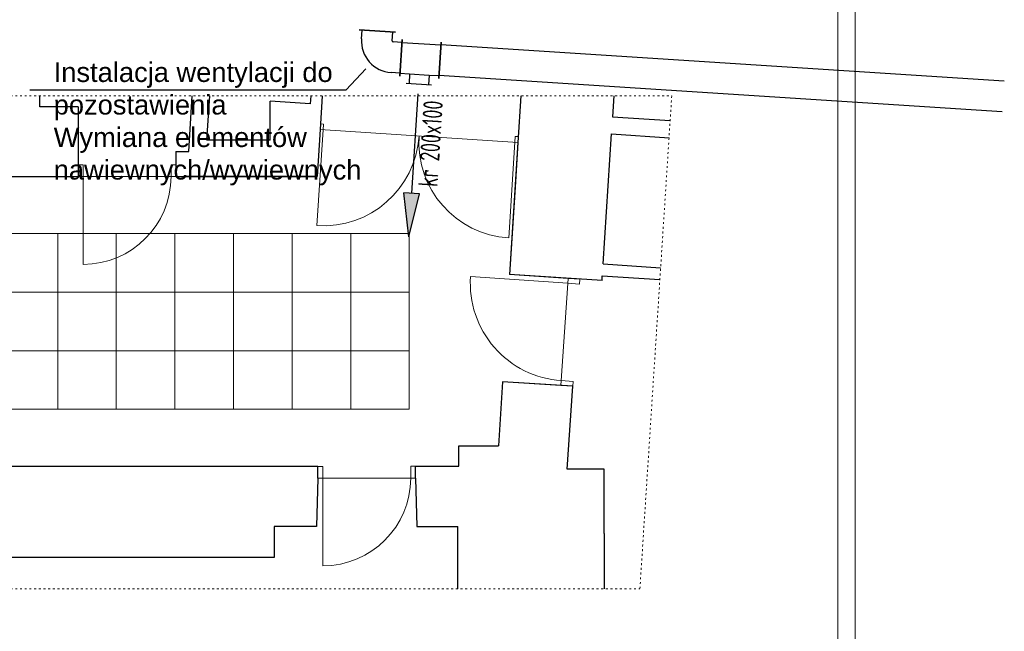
# Model space of a CAD drawing. Header units: millimetres. Extents: x 6904000 to 7075021, y 297772 to 407623.
# Tile 65 of 91: x 7064937 to 7075021, y 314504 to 320773. Entities that reach past the tile are written whole.
import ezdxf
from ezdxf.enums import TextEntityAlignment as Align

# ---------------------------------------------------------------- set-up
doc = ezdxf.new("R2010")
doc.units = ezdxf.units.MM
doc.linetypes.add('MCS - 2 piętro - koncepcja (2026.04.17)_do wysłania$0$ACAD_ISO03W100', pattern=[30, 12, -18])
doc.linetypes.add('MCS - 2 piętro - koncepcja (2026.04.17)_do wysłania$0$DASHED', pattern=[19.05, 12.7, -6.35])
for name, color, linetype, lineweight in [('$went_nawiew', 150, 'Continuous', 30), ('$went_wyciąg', 32, 'Continuous', 30), ('$WENTYLACJA_OPIS', 20, 'Continuous', 25), ('MCS - 2 piętro - koncepcja (2026.04.17)_do wysłania$0$Przekrojowa', 8, 'Continuous', 25), ('MCS - 2 piętro - koncepcja (2026.04.17)_do wysłania$0$S3_drzwi_nowe', 8, 'Continuous', 18), ('MCS - 2 piętro - koncepcja (2026.04.17)_do wysłania$0$Widokowa', 8, 'Continuous', 9)]:
    doc.layers.add(name, color=color, linetype=linetype, lineweight=lineweight)
doc.layers.add('_MECH_OPIS', color=7, linetype='Continuous')
doc.layers.add('MCS - 2 piętro - koncepcja (2026.04.17)_do wysłania$0$Obrys powierzchni', color=8, linetype='Continuous', lineweight=9, plot=False)
doc.layers.add('S3_sufit S2', color=7, linetype='Continuous', lineweight=5, true_color=0x7f7f7f)
doc.styles.add('JOZEK', font='isocp3.shx', dxfattribs={"width": 0.9})
doc.styles.get("Standard").update_dxf_attribs({"font": 'arial.ttf'})

# ---------------------------------------------------------------- blocks, each defined once
blk = doc.blocks.new('MCS - 2 piętro - koncepcja (2026.04.17)_do wysłania$0$zw$74BA')
at = {"layer": 'MCS - 2 piętro - koncepcja (2026.04.17)_do wysłania$0$S3_drzwi_nowe'}
blk.add_line((12, -5), (102, -5.1), dxfattribs=at)
for points in [[(0, -5), (0, 0), (12, 0), (12, -5)], [(-0.1, -100), (-0.1, -95), (11.9, -95), (11.9, -100)]]:
    blk.add_lwpolyline(points, close=True, dxfattribs=at)
blk.add_arc((12, -5), 90, 269.9563, 359.9563, dxfattribs=at)

msp = doc.modelspace()

# ---------------------------------------------------------------- hatches: boundary and pattern name
at = {"layer": '$WENTYLACJA_OPIS'}
msp.add_hatch(color=256, dxfattribs=at).paths.add_polyline_path([(7069031.9, 318989.1), (7068872.2, 318999.3), (7068923.4, 318547.1)])

# ---------------------------------------------------------------- linework, layer by layer
at = {"layer": '$went_nawiew', "ltscale": 1.6}
for p, q in [((7068787.2, 320643.4), (7068413, 320667.6)), ((7068413, 320667.5), (7068787.2, 320643.5)), ((7068437.1, 320575.8), (7068442.9, 320665.6)), ((7068751.5, 320555.5), (7068757.3, 320645.3)), ((7068852.6, 320569.1), (7068828.4, 320194.8)), ((7068828.4, 320194.8), (7068852.6, 320569.1)), ((7068850.6, 320539.1), (7068760.8, 320544.9)), ((7068850.6, 320539.1), (7069250, 320513.4)), ((7069227.8, 320169.1), (7069251.9, 320543.3)), ((7069251.9, 320543.3), (7069227.8, 320169.1)), ((7075020.6, 320141.1), (7069250, 320513.4)), ((7068830.4, 320224.8), (7068740.5, 320230.6)), ((7068830.4, 320224.8), (7068930.1, 320218.3)), ((7068930.2, 320218.2), (7068923.8, 320118.4)), ((7068930.1, 320218.3), (7069129.9, 320205.4)), ((7069129.8, 320205.4), (7069123.4, 320105.6)), ((7069129.9, 320205.4), (7069229.7, 320199)), ((7075000.3, 319826.7), (7069229.7, 320199)), ((7068893.9, 320120.4), (7069153.3, 320103.6))]:
    msp.add_line(p, q, dxfattribs=at)
for centre, radius, start, end in [((7068761.5, 320554.9), 325, 176.30862, 266.30862), ((7068761.5, 320554.9), 10, 176.30862, 266.30862), ((7068930.1, 320218.2), 0.1, 356.30861, 86.30861), ((7069129.9, 320205.3), 0.1, 86.30861, 176.30861)]:
    msp.add_arc(centre, radius, start, end, dxfattribs=at)
at = {"layer": '$went_wyciąg', "ltscale": 1.6}
msp.add_line((7067982.2, 319165), (7066620.1, 319165), dxfattribs=at)
at = {"layer": '$WENTYLACJA_OPIS'}
for p, q in [((7068952, 318994.2), (7069017.2, 320012.1)), ((7068923.4, 318547.1), (7068872.2, 318999.3)), ((7069031.9, 318989.1), (7068872.2, 318999.3)), ((7068923.4, 318547.1), (7069031.9, 318989.1))]:
    msp.add_line(p, q, dxfattribs=at)
at = {"layer": '_MECH_OPIS'}
msp.add_lwpolyline([(7065041.6, 320054.8), (7068281.7, 320054.8), (7068482.2, 320270.3)], dxfattribs=at)
at = {"layer": 'MCS - 2 piętro - koncepcja (2026.04.17)_do wysłania$0$Obrys powierzchni', "ltscale": 1.6}
for points in [[(7043791.7, 304004.1), (7043791.7, 325004.1), (7073491.7, 325004.1), (7073491.7, 304004.1)], [(7043966.7, 304179.1), (7043966.7, 324829.1), (7073316.7, 324829.1), (7073316.7, 304179.1)]]:
    msp.add_lwpolyline(points, close=True, dxfattribs=at)
at = {"layer": 'MCS - 2 piętro - koncepcja (2026.04.17)_do wysłania$0$Przekrojowa', "ltscale": 1.6}
for p, q in [((7065144.1, 319880.6), (7065144.1, 319991.1)), ((7066670.1, 319420.6), (7066702, 319991.1)), ((7066854.6, 319538.6), (7066883.8, 319991.1)), ((7067918, 319991.1), (7067912.8, 319909.5)), ((7067918, 319991.1), (7067912.8, 319909.5)), ((7068035.5, 319991.1), (7068013.2, 319645.6)), ((7070070.6, 319991.1), (7070039.8, 319514.8)), ((7071022.5, 319991.1), (7071008.7, 319776.7)), ((7065536.5, 319880.6), (7065144.1, 319880.6)), ((7065536.5, 319880.6), (7065536.5, 319165)), ((7067501.7, 319538.6), (7067501.7, 319936.1)), ((7067912.8, 319909.5), (7067501.7, 319936.1)), ((7071008.7, 319776.7), (7071598.3, 319738.6)), ((7068013.2, 319645.6), (7067982.2, 319165)), ((7070911.4, 318268.7), (7070997.3, 319601.2)), ((7070997.3, 319601.2), (7071587, 319563.1)), ((7067501.7, 319538.6), (7066854.6, 319538.6)), ((7070039.8, 319514.8), (7070013.8, 319112.2)), ((7066536.5, 319420.6), (7066536.5, 319165)), ((7066536.5, 319420.6), (7066670.1, 319420.6)), ((7063055.2, 319165), (7065536.5, 319165)), ((7066536.5, 319165), (7067982.2, 319165)), ((7070013.8, 319112.2), (7069952.4, 318159.6)), ((7070911.4, 318268.7), (7071501, 318230.6)), ((7070900.4, 318098.5), (7069952.4, 318159.6)), ((7070900.4, 318098.5), (7070903.7, 318149)), ((7070903.7, 318149), (7071493.3, 318110.9)), ((7069881.5, 317061.5), (7069839.2, 316404.6)), ((7070600, 317015.1), (7069881.5, 317061.5)), ((7070545.1, 316164.3), (7070600, 317015.1)), ((7069434.9, 316404.6), (7069839.2, 316404.6)), ((7069434.9, 316195), (7069434.9, 316404.6)), ((7061045.2, 316195), (7067991.4, 316195)), ((7068991.4, 316195), (7069434.9, 316195)), ((7070922.9, 316165.8), (7070545.1, 316164.3)), ((7070922.9, 315505.8), (7070922.9, 316165.8)), ((7067991.4, 316074.5), (7067977.8, 315579.1)), ((7068991.4, 316074.5), (7069004.9, 315579.1)), ((7067977.8, 315579.1), (7067542.9, 315579.1)), ((7067542.9, 315579.1), (7067542.9, 315259.1)), ((7069004.9, 315579.1), (7069422.9, 315579.1)), ((7069422.9, 314938.3), (7069422.9, 315579.1)), ((7070922.9, 315505.8), (7070922.9, 314938.3)), ((7067542.9, 315259.1), (7062902.9, 315259.1))]:
    msp.add_line(p, q, dxfattribs=at)
at = {"layer": 'MCS - 2 piętro - koncepcja (2026.04.17)_do wysłania$0$Przekrojowa', "lineweight": -3, "ltscale": 1.6}
for p, q in [((7067991.4, 316074.5), (7067991.4, 316195)), ((7068991.4, 316074.5), (7068991.4, 316195))]:
    msp.add_line(p, q, dxfattribs=at)
at = {"layer": 'MCS - 2 piętro - koncepcja (2026.04.17)_do wysłania$0$S3_drzwi_nowe'}
for p, q in [((7068017, 319705.4), (7068048.6, 319703.4)), ((7068017, 319705.4), (7068048.6, 319703.4)), ((7068044.8, 319643.5), (7068048.6, 319703.4)), ((7068044.8, 319643.5), (7067981.4, 318661.8)), ((7068013.2, 319645.6), (7068044.8, 319643.5)), ((7068013.2, 319645.6), (7068044.8, 319643.5)), ((7068013.2, 319645.6), (7068044.8, 319643.5)), ((7070008.2, 319516.9), (7070012.1, 319576.7)), ((7070012.1, 319576.7), (7070043.7, 319574.7)), ((7070008.2, 319516.9), (7069944.9, 318535.1)), ((7070008.2, 319516.9), (7070039.8, 319514.8)), ((7065586.5, 319165), (7065586.5, 318265)), ((7070551.6, 318071.1), (7069554, 318139))]:
    msp.add_line(p, q, dxfattribs=at)
for points in [[(7065586.5, 319285), (7065536.5, 319285), (7065536.5, 319165), (7065586.5, 319165)], [(7066536.5, 319285), (7066486.5, 319285), (7066486.5, 319165), (7066536.5, 319165)], [(7070671.4, 318062.9), (7070674.8, 318112.8), (7070555, 318121), (7070551.6, 318071.1)], [(7070600, 317015.4), (7070603.4, 317065.3), (7070483.7, 317073.4), (7070480.3, 317023.5)]]:
    msp.add_lwpolyline(points, close=True, dxfattribs=at)
for centre, radius, start, end in [((7068044.8, 319643.5), 983.8, 266.30861, 356.30861), ((7070008.2, 319516.9), 983.8, 176.30861, 266.30861), ((7065586.5, 319165), 900, 270, 0), ((7070551.6, 318071.1), 1000, 176.10518, 266.10518)]:
    msp.add_arc(centre, radius, start, end, dxfattribs=at)
at = {"layer": 'MCS - 2 piętro - koncepcja (2026.04.17)_do wysłania$0$Widokowa', "linetype": 'MCS - 2 piętro - koncepcja (2026.04.17)_do wysłania$0$ACAD_ISO03W100', "ltscale": 1.6}
for p, q in [((7046220.5, 319991.1), (7071614.6, 319991.1)), ((7071614.6, 319991.1), (7071288.5, 314938.3)), ((7047084.5, 314938.3), (7071288.5, 314938.3))]:
    msp.add_line(p, q, dxfattribs=at)
at = {"layer": 'MCS - 2 piętro - koncepcja (2026.04.17)_do wysłania$0$Widokowa', "linetype": 'MCS - 2 piętro - koncepcja (2026.04.17)_do wysłania$0$DASHED', "ltscale": 1.6}
msp.add_line((7066536.5, 319165), (7065536.5, 319165), dxfattribs=at)
at = {"layer": 'S3_sufit S2', "ltscale": 1.6}
msp.add_lwpolyline([(7047790.9, 319165), (7067982.2, 319165), (7068013.2, 319645.6), (7070039.8, 319514.8), (7069952.4, 318159.6), (7070555, 318121), (7070480.3, 317023.5), (7069881.5, 317061.5), (7069839.2, 316404.6), (7069434.9, 316404.6), (7069434.9, 316195), (7068941.4, 316194.5), (7068941.4, 316075), (7068041.4, 316074.5), (7068041.3, 316194.5), (7060995.2, 316194.5), (7060995.2, 316075), (7060095.2, 316075), (7060095.2, 316195), (7056085.2, 316195)], dxfattribs=at)
for points in [[(7064726.4, 317979.8), (7065326.4, 317979.8), (7065326.4, 318579.8), (7064726.4, 318579.8)], [(7065326.4, 317979.8), (7065926.4, 317979.8), (7065926.4, 318579.8), (7065326.4, 318579.8)], [(7065926.4, 317979.8), (7066526.4, 317979.8), (7066526.4, 318579.8), (7065926.4, 318579.8)], [(7066526.4, 317979.8), (7067126.4, 317979.8), (7067126.4, 318579.8), (7066526.4, 318579.8)], [(7067126.4, 317979.8), (7067726.4, 317979.8), (7067726.4, 318579.8), (7067126.4, 318579.8)], [(7067726.4, 317979.8), (7068326.4, 317979.8), (7068326.4, 318579.8), (7067726.4, 318579.8)], [(7068326.4, 317979.8), (7068926.4, 317979.8), (7068926.4, 318579.8), (7068326.4, 318579.8)], [(7064726.4, 317379.8), (7065326.4, 317379.8), (7065326.4, 317979.8), (7064726.4, 317979.8)], [(7065326.4, 317379.8), (7065926.4, 317379.8), (7065926.4, 317979.8), (7065326.4, 317979.8)], [(7065926.4, 317379.8), (7066526.4, 317379.8), (7066526.4, 317979.8), (7065926.4, 317979.8)], [(7066526.4, 317379.8), (7067126.4, 317379.8), (7067126.4, 317979.8), (7066526.4, 317979.8)], [(7067126.4, 317379.8), (7067726.4, 317379.8), (7067726.4, 317979.8), (7067126.4, 317979.8)], [(7067726.4, 317379.8), (7068326.4, 317379.8), (7068326.4, 317979.8), (7067726.4, 317979.8)], [(7068326.4, 317379.8), (7068926.4, 317379.8), (7068926.4, 317979.8), (7068326.4, 317979.8)], [(7064726.4, 316779.8), (7065326.4, 316779.8), (7065326.4, 317379.8), (7064726.4, 317379.8)], [(7065326.4, 316779.8), (7065926.4, 316779.8), (7065926.4, 317379.8), (7065326.4, 317379.8)], [(7065926.4, 316779.8), (7066526.4, 316779.8), (7066526.4, 317379.8), (7065926.4, 317379.8)], [(7066526.4, 316779.8), (7067126.4, 316779.8), (7067126.4, 317379.8), (7066526.4, 317379.8)], [(7067126.4, 316779.8), (7067726.4, 316779.8), (7067726.4, 317379.8), (7067126.4, 317379.8)], [(7067726.4, 316779.8), (7068326.4, 316779.8), (7068326.4, 317379.8), (7067726.4, 317379.8)], [(7068326.4, 316779.8), (7068926.4, 316779.8), (7068926.4, 317379.8), (7068326.4, 317379.8)]]:
    msp.add_lwpolyline(points, close=True, dxfattribs=at)

# ---------------------------------------------------------------- block references
at = {"layer": 'MCS - 2 piętro - koncepcja (2026.04.17)_do wysłania$0$S3_drzwi_nowe', "xscale": -10, "yscale": 10, "zscale": 10, "rotation": 89.95630216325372}
msp.add_blockref('MCS - 2 piętro - koncepcja (2026.04.17)_do wysłania$0$zw$74BA', (7067991.4, 316195), dxfattribs=at)

# ---------------------------------------------------------------- texts
at = {"layer": '$WENTYLACJA_OPIS', "style": 'JOZEK', "oblique": 0, "width": 0.75}
msp.add_text('kr 200x100', height=200, rotation=86.33691, dxfattribs=at).set_placement((7069144.9, 319502.5), align=Align.MIDDLE_CENTER)
at = {"layer": '_MECH_OPIS', "insert": (7065284.7, 320334.1), "char_height": 200, "width": 2986.393, "attachment_point": 1}
msp.add_mtext('Instalacja wentylacji do pozostawienia\\PWymiana elementów nawiewnych/wywiewnych\\P', dxfattribs=at)

doc.saveas('drawing.dxf')
